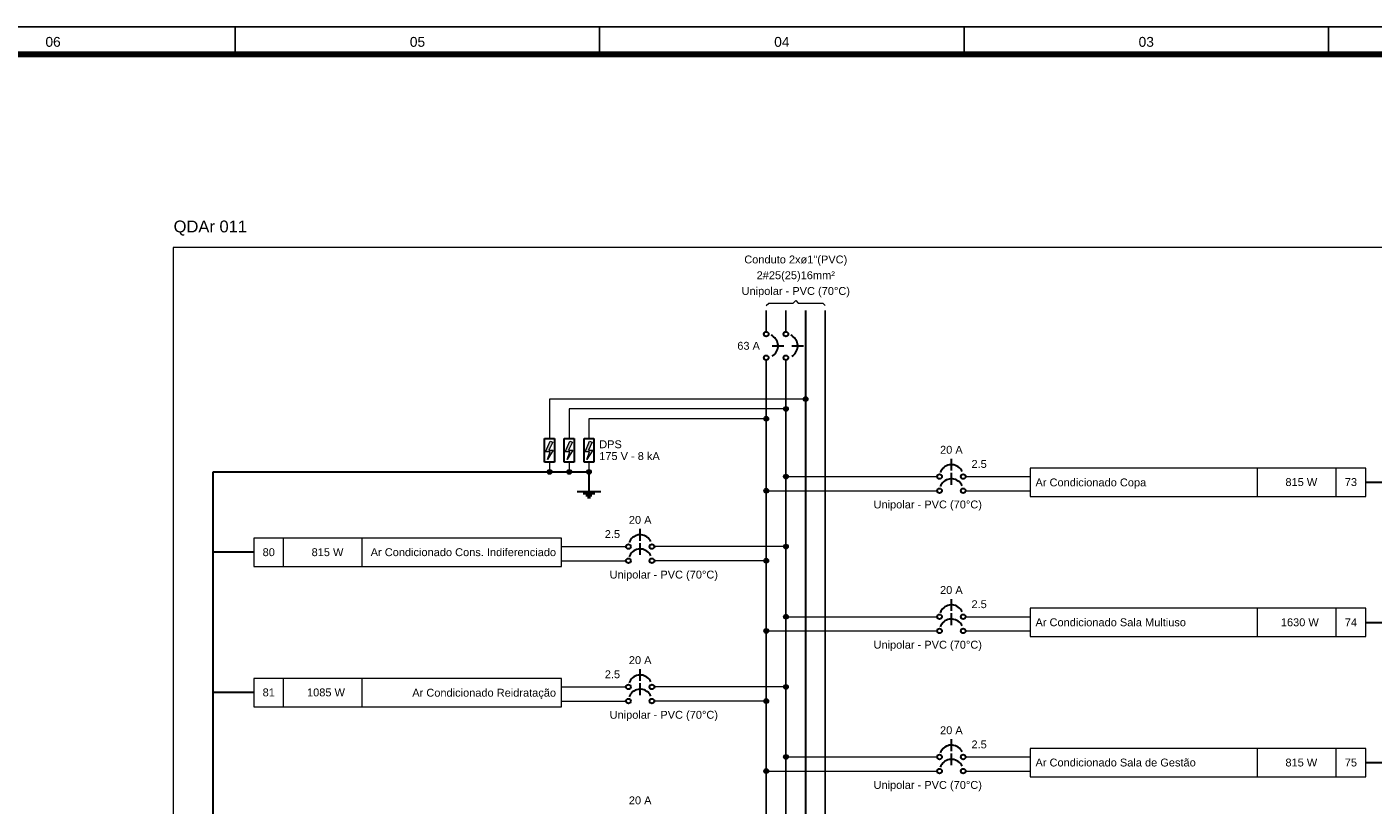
# Model space of a CAD drawing. Extents: x 5066 to 9756, y -2696 to -1109.
# Tile 41 of 248: x 9435 to 9470, y -2631 to -2611. Entities that reach past the tile are written whole.
import ezdxf
from ezdxf.enums import TextEntityAlignment as Align

# ---------------------------------------------------------------- set-up
doc = ezdxf.new("R2010")
doc.units = 0
doc.header["$MEASUREMENT"] = 0
doc.linetypes.add('NULL', pattern=[0])
doc.layers.add('Carimbo', color=2, linetype='CONTINUOUS')
doc.layers.add('Prancha', color=1, linetype='CONTINUOUS')
for name, color, linetype, lineweight in [('DI-Barramento Neutro', 6, 'CONTINUOUS', 30), ('DI-Disjuntor', 3, 'CONTINUOUS', 30), ('DI-Fios', 3, 'CONTINUOUS', 30), ('DI-Linhas do diagrama', 3, 'CONTINUOUS', 20), ('DI-Pontilhado', 3, 'CONTINUOUS', 20), ('DI-Textos do diagrama', 2, 'CONTINUOUS', 20), ('DI-Títulos', 3, 'CONTINUOUS', 9)]:
    doc.layers.add(name, color=color, linetype=linetype, lineweight=lineweight)
doc.styles.add('Arial', font='arial.ttf')
doc.styles.add('SWIS', font='swisse.ttf')

# ---------------------------------------------------------------- blocks, each defined once
blk = doc.blocks.new('Folha A0')
at = {"layer": 'Prancha', "color": 1}
for p, q in [((-46.25, 83.4), (-46.25, 84.1)), ((-27.75, 83.4), (-27.75, 84.1))]:
    blk.add_line(p, q, dxfattribs=at)
at = {"layer": 'Prancha', "color": 2}
for p, q in [((-37, 83.4), (-37, 84.1)), ((-18.5, 83.4), (-18.5, 84.1))]:
    blk.add_line(p, q, dxfattribs=at)
at = {"layer": 'Prancha', "color": 4, "lineweight": 100}
blk.add_line((-0.7, 83.4), (-117.3, 83.4), dxfattribs=at)
at = {"layer": 'Prancha', "color": 1}
blk.add_lwpolyline([(-119.8, 0), (0, 0), (0, 84.1), (-119.8, 84.1)], close=True, dxfattribs=at)
at = {"layer": 'Prancha', "color": 1, "style": 'SWIS'}
for s, p in [('06', (-50.875, 83.521)), ('05', (-41.625, 83.521)), ('04', (-32.375, 83.521)), ('03', (-23.125, 83.521))]:
    blk.add_text(s, height=0.25, dxfattribs=at).set_placement(p, align=Align.BOTTOM_CENTER)

msp = doc.modelspace()

# ---------------------------------------------------------------- hatches: boundary and pattern name
at = {"layer": 'DI-Linhas do diagrama', "linetype": 'Continuous'}
for points in [[(9455.294, -2620.548), (9455.293, -2620.543), (9455.293, -2620.537), (9455.292, -2620.532), (9455.29, -2620.527), (9455.288, -2620.523), (9455.286, -2620.518), (9455.283, -2620.513), (9455.28, -2620.509), (9455.276, -2620.505), (9455.272, -2620.502), (9455.268, -2620.499), (9455.264, -2620.496), (9455.259, -2620.494), (9455.254, -2620.492), (9455.249, -2620.49), (9455.244, -2620.489), (9455.239, -2620.488), (9455.234, -2620.488), (9455.228, -2620.488), (9455.223, -2620.489), (9455.218, -2620.49), (9455.213, -2620.492), (9455.208, -2620.494), (9455.204, -2620.496), (9455.199, -2620.499), (9455.195, -2620.502), (9455.191, -2620.505), (9455.188, -2620.509), (9455.184, -2620.513), (9455.182, -2620.518), (9455.179, -2620.523), (9455.177, -2620.527), (9455.176, -2620.532), (9455.175, -2620.537), (9455.174, -2620.543), (9455.174, -2620.548), (9455.174, -2620.553), (9455.175, -2620.558), (9455.176, -2620.563), (9455.177, -2620.568), (9455.179, -2620.573), (9455.182, -2620.578), (9455.184, -2620.582), (9455.188, -2620.586), (9455.191, -2620.59), (9455.195, -2620.594), (9455.199, -2620.597), (9455.204, -2620.6), (9455.208, -2620.602), (9455.213, -2620.604), (9455.218, -2620.606), (9455.223, -2620.607), (9455.228, -2620.608), (9455.234, -2620.608), (9455.239, -2620.608), (9455.244, -2620.607), (9455.249, -2620.606), (9455.254, -2620.604), (9455.259, -2620.602), (9455.264, -2620.6), (9455.268, -2620.597), (9455.272, -2620.594), (9455.276, -2620.59), (9455.28, -2620.586), (9455.283, -2620.582), (9455.286, -2620.578), (9455.288, -2620.573), (9455.29, -2620.568), (9455.292, -2620.563), (9455.293, -2620.558), (9455.293, -2620.553)], [(9454.794, -2620.798), (9454.793, -2620.793), (9454.793, -2620.787), (9454.792, -2620.782), (9454.79, -2620.777), (9454.788, -2620.773), (9454.786, -2620.768), (9454.783, -2620.763), (9454.78, -2620.759), (9454.776, -2620.755), (9454.772, -2620.752), (9454.768, -2620.749), (9454.764, -2620.746), (9454.759, -2620.744), (9454.754, -2620.742), (9454.749, -2620.74), (9454.744, -2620.739), (9454.739, -2620.738), (9454.734, -2620.738), (9454.728, -2620.738), (9454.723, -2620.739), (9454.718, -2620.74), (9454.713, -2620.742), (9454.708, -2620.744), (9454.704, -2620.746), (9454.699, -2620.749), (9454.695, -2620.752), (9454.691, -2620.755), (9454.688, -2620.759), (9454.684, -2620.763), (9454.682, -2620.768), (9454.679, -2620.773), (9454.677, -2620.777), (9454.676, -2620.782), (9454.675, -2620.787), (9454.674, -2620.793), (9454.674, -2620.798), (9454.674, -2620.803), (9454.675, -2620.808), (9454.676, -2620.813), (9454.677, -2620.818), (9454.679, -2620.823), (9454.682, -2620.828), (9454.684, -2620.832), (9454.688, -2620.836), (9454.691, -2620.84), (9454.695, -2620.844), (9454.699, -2620.847), (9454.704, -2620.85), (9454.708, -2620.852), (9454.713, -2620.854), (9454.718, -2620.856), (9454.723, -2620.857), (9454.728, -2620.858), (9454.734, -2620.858), (9454.739, -2620.858), (9454.744, -2620.857), (9454.749, -2620.856), (9454.754, -2620.854), (9454.759, -2620.852), (9454.764, -2620.85), (9454.768, -2620.847), (9454.772, -2620.844), (9454.776, -2620.84), (9454.78, -2620.836), (9454.783, -2620.832), (9454.786, -2620.828), (9454.788, -2620.823), (9454.79, -2620.818), (9454.792, -2620.813), (9454.793, -2620.808), (9454.793, -2620.803)], [(9454.294, -2621.048), (9454.293, -2621.043), (9454.293, -2621.037), (9454.292, -2621.032), (9454.29, -2621.027), (9454.288, -2621.023), (9454.286, -2621.018), (9454.283, -2621.013), (9454.28, -2621.009), (9454.276, -2621.005), (9454.272, -2621.002), (9454.268, -2620.999), (9454.264, -2620.996), (9454.259, -2620.994), (9454.254, -2620.992), (9454.249, -2620.99), (9454.244, -2620.989), (9454.239, -2620.988), (9454.234, -2620.988), (9454.228, -2620.988), (9454.223, -2620.989), (9454.218, -2620.99), (9454.213, -2620.992), (9454.208, -2620.994), (9454.204, -2620.996), (9454.199, -2620.999), (9454.195, -2621.002), (9454.191, -2621.005), (9454.188, -2621.009), (9454.184, -2621.013), (9454.182, -2621.018), (9454.179, -2621.023), (9454.177, -2621.027), (9454.176, -2621.032), (9454.175, -2621.037), (9454.174, -2621.043), (9454.174, -2621.048), (9454.174, -2621.053), (9454.175, -2621.058), (9454.176, -2621.063), (9454.177, -2621.068), (9454.179, -2621.073), (9454.182, -2621.078), (9454.184, -2621.082), (9454.188, -2621.086), (9454.191, -2621.09), (9454.195, -2621.094), (9454.199, -2621.097), (9454.204, -2621.1), (9454.208, -2621.102), (9454.213, -2621.104), (9454.218, -2621.106), (9454.223, -2621.107), (9454.228, -2621.108), (9454.234, -2621.108), (9454.239, -2621.108), (9454.244, -2621.107), (9454.249, -2621.106), (9454.254, -2621.104), (9454.259, -2621.102), (9454.264, -2621.1), (9454.268, -2621.097), (9454.272, -2621.094), (9454.276, -2621.09), (9454.28, -2621.086), (9454.283, -2621.082), (9454.286, -2621.078), (9454.288, -2621.073), (9454.29, -2621.068), (9454.292, -2621.063), (9454.293, -2621.058), (9454.293, -2621.053)], [(9448.794, -2622.398), (9448.793, -2622.393), (9448.793, -2622.387), (9448.792, -2622.382), (9448.79, -2622.377), (9448.788, -2622.373), (9448.786, -2622.368), (9448.783, -2622.363), (9448.78, -2622.359), (9448.776, -2622.355), (9448.772, -2622.352), (9448.768, -2622.349), (9448.764, -2622.346), (9448.759, -2622.344), (9448.754, -2622.342), (9448.749, -2622.34), (9448.744, -2622.339), (9448.739, -2622.338), (9448.734, -2622.338), (9448.728, -2622.338), (9448.723, -2622.339), (9448.718, -2622.34), (9448.713, -2622.342), (9448.708, -2622.344), (9448.704, -2622.346), (9448.699, -2622.349), (9448.695, -2622.352), (9448.691, -2622.355), (9448.688, -2622.359), (9448.684, -2622.363), (9448.682, -2622.368), (9448.679, -2622.373), (9448.677, -2622.377), (9448.676, -2622.382), (9448.675, -2622.387), (9448.674, -2622.393), (9448.674, -2622.398), (9448.674, -2622.403), (9448.675, -2622.408), (9448.676, -2622.413), (9448.677, -2622.418), (9448.679, -2622.423), (9448.682, -2622.428), (9448.684, -2622.432), (9448.688, -2622.436), (9448.691, -2622.44), (9448.695, -2622.444), (9448.699, -2622.447), (9448.704, -2622.45), (9448.708, -2622.452), (9448.713, -2622.454), (9448.718, -2622.456), (9448.723, -2622.457), (9448.728, -2622.458), (9448.734, -2622.458), (9448.739, -2622.458), (9448.744, -2622.457), (9448.749, -2622.456), (9448.754, -2622.454), (9448.759, -2622.452), (9448.764, -2622.45), (9448.768, -2622.447), (9448.772, -2622.444), (9448.776, -2622.44), (9448.78, -2622.436), (9448.783, -2622.432), (9448.786, -2622.428), (9448.788, -2622.423), (9448.79, -2622.418), (9448.792, -2622.413), (9448.793, -2622.408), (9448.793, -2622.403)], [(9449.294, -2622.398), (9449.293, -2622.393), (9449.293, -2622.387), (9449.292, -2622.382), (9449.29, -2622.377), (9449.288, -2622.373), (9449.286, -2622.368), (9449.283, -2622.363), (9449.28, -2622.359), (9449.276, -2622.355), (9449.272, -2622.352), (9449.268, -2622.349), (9449.264, -2622.346), (9449.259, -2622.344), (9449.254, -2622.342), (9449.249, -2622.34), (9449.244, -2622.339), (9449.239, -2622.338), (9449.234, -2622.338), (9449.228, -2622.338), (9449.223, -2622.339), (9449.218, -2622.34), (9449.213, -2622.342), (9449.208, -2622.344), (9449.204, -2622.346), (9449.199, -2622.349), (9449.195, -2622.352), (9449.191, -2622.355), (9449.188, -2622.359), (9449.184, -2622.363), (9449.182, -2622.368), (9449.179, -2622.373), (9449.177, -2622.377), (9449.176, -2622.382), (9449.175, -2622.387), (9449.174, -2622.393), (9449.174, -2622.398), (9449.174, -2622.403), (9449.175, -2622.408), (9449.176, -2622.413), (9449.177, -2622.418), (9449.179, -2622.423), (9449.182, -2622.428), (9449.184, -2622.432), (9449.188, -2622.436), (9449.191, -2622.44), (9449.195, -2622.444), (9449.199, -2622.447), (9449.204, -2622.45), (9449.208, -2622.452), (9449.213, -2622.454), (9449.218, -2622.456), (9449.223, -2622.457), (9449.228, -2622.458), (9449.234, -2622.458), (9449.239, -2622.458), (9449.244, -2622.457), (9449.249, -2622.456), (9449.254, -2622.454), (9449.259, -2622.452), (9449.264, -2622.45), (9449.268, -2622.447), (9449.272, -2622.444), (9449.276, -2622.44), (9449.28, -2622.436), (9449.283, -2622.432), (9449.286, -2622.428), (9449.288, -2622.423), (9449.29, -2622.418), (9449.292, -2622.413), (9449.293, -2622.408), (9449.293, -2622.403)], [(9449.794, -2622.398), (9449.793, -2622.393), (9449.793, -2622.387), (9449.792, -2622.382), (9449.79, -2622.377), (9449.788, -2622.373), (9449.786, -2622.368), (9449.783, -2622.363), (9449.78, -2622.359), (9449.776, -2622.355), (9449.772, -2622.352), (9449.768, -2622.349), (9449.764, -2622.346), (9449.759, -2622.344), (9449.754, -2622.342), (9449.749, -2622.34), (9449.744, -2622.339), (9449.739, -2622.338), (9449.734, -2622.338), (9449.728, -2622.338), (9449.723, -2622.339), (9449.718, -2622.34), (9449.713, -2622.342), (9449.708, -2622.344), (9449.704, -2622.346), (9449.699, -2622.349), (9449.695, -2622.352), (9449.691, -2622.355), (9449.688, -2622.359), (9449.684, -2622.363), (9449.682, -2622.368), (9449.679, -2622.373), (9449.677, -2622.377), (9449.676, -2622.382), (9449.675, -2622.387), (9449.674, -2622.393), (9449.674, -2622.398), (9449.674, -2622.403), (9449.675, -2622.408), (9449.676, -2622.413), (9449.677, -2622.418), (9449.679, -2622.423), (9449.682, -2622.428), (9449.684, -2622.432), (9449.688, -2622.436), (9449.691, -2622.44), (9449.695, -2622.444), (9449.699, -2622.447), (9449.704, -2622.45), (9449.708, -2622.452), (9449.713, -2622.454), (9449.718, -2622.456), (9449.723, -2622.457), (9449.728, -2622.458), (9449.734, -2622.458), (9449.739, -2622.458), (9449.744, -2622.457), (9449.749, -2622.456), (9449.754, -2622.454), (9449.759, -2622.452), (9449.764, -2622.45), (9449.768, -2622.447), (9449.772, -2622.444), (9449.776, -2622.44), (9449.78, -2622.436), (9449.783, -2622.432), (9449.786, -2622.428), (9449.788, -2622.423), (9449.79, -2622.418), (9449.792, -2622.413), (9449.793, -2622.408), (9449.793, -2622.403)], [(9454.794, -2622.514), (9454.793, -2622.509), (9454.793, -2622.503), (9454.792, -2622.498), (9454.79, -2622.493), (9454.788, -2622.489), (9454.786, -2622.484), (9454.783, -2622.479), (9454.78, -2622.475), (9454.776, -2622.471), (9454.772, -2622.468), (9454.768, -2622.465), (9454.764, -2622.462), (9454.759, -2622.46), (9454.754, -2622.458), (9454.749, -2622.456), (9454.744, -2622.455), (9454.739, -2622.454), (9454.734, -2622.454), (9454.728, -2622.454), (9454.723, -2622.455), (9454.718, -2622.456), (9454.713, -2622.458), (9454.708, -2622.46), (9454.704, -2622.462), (9454.699, -2622.465), (9454.695, -2622.468), (9454.691, -2622.471), (9454.688, -2622.475), (9454.684, -2622.479), (9454.682, -2622.484), (9454.679, -2622.489), (9454.677, -2622.493), (9454.676, -2622.498), (9454.675, -2622.503), (9454.674, -2622.509), (9454.674, -2622.514), (9454.674, -2622.519), (9454.675, -2622.524), (9454.676, -2622.529), (9454.677, -2622.534), (9454.679, -2622.539), (9454.682, -2622.544), (9454.684, -2622.548), (9454.688, -2622.552), (9454.691, -2622.556), (9454.695, -2622.56), (9454.699, -2622.563), (9454.704, -2622.566), (9454.708, -2622.568), (9454.713, -2622.57), (9454.718, -2622.572), (9454.723, -2622.573), (9454.728, -2622.574), (9454.734, -2622.574), (9454.739, -2622.574), (9454.744, -2622.573), (9454.749, -2622.572), (9454.754, -2622.57), (9454.759, -2622.568), (9454.764, -2622.566), (9454.768, -2622.563), (9454.772, -2622.56), (9454.776, -2622.556), (9454.78, -2622.552), (9454.783, -2622.548), (9454.786, -2622.544), (9454.788, -2622.539), (9454.79, -2622.534), (9454.792, -2622.529), (9454.793, -2622.524), (9454.793, -2622.519)], [(9454.294, -2622.874), (9454.293, -2622.869), (9454.293, -2622.863), (9454.292, -2622.858), (9454.29, -2622.853), (9454.288, -2622.849), (9454.286, -2622.844), (9454.283, -2622.839), (9454.28, -2622.835), (9454.276, -2622.831), (9454.272, -2622.828), (9454.268, -2622.825), (9454.264, -2622.822), (9454.259, -2622.82), (9454.254, -2622.818), (9454.249, -2622.816), (9454.244, -2622.815), (9454.239, -2622.814), (9454.234, -2622.814), (9454.228, -2622.814), (9454.223, -2622.815), (9454.218, -2622.816), (9454.213, -2622.818), (9454.208, -2622.82), (9454.204, -2622.822), (9454.199, -2622.825), (9454.195, -2622.828), (9454.191, -2622.831), (9454.188, -2622.835), (9454.184, -2622.839), (9454.182, -2622.844), (9454.179, -2622.849), (9454.177, -2622.853), (9454.176, -2622.858), (9454.175, -2622.863), (9454.174, -2622.869), (9454.174, -2622.874), (9454.174, -2622.879), (9454.175, -2622.884), (9454.176, -2622.889), (9454.177, -2622.894), (9454.179, -2622.899), (9454.182, -2622.904), (9454.184, -2622.908), (9454.188, -2622.912), (9454.191, -2622.916), (9454.195, -2622.92), (9454.199, -2622.923), (9454.204, -2622.926), (9454.208, -2622.928), (9454.213, -2622.93), (9454.218, -2622.932), (9454.223, -2622.933), (9454.228, -2622.934), (9454.234, -2622.934), (9454.239, -2622.934), (9454.244, -2622.933), (9454.249, -2622.932), (9454.254, -2622.93), (9454.259, -2622.928), (9454.264, -2622.926), (9454.268, -2622.923), (9454.272, -2622.92), (9454.276, -2622.916), (9454.28, -2622.912), (9454.283, -2622.908), (9454.286, -2622.904), (9454.288, -2622.899), (9454.29, -2622.894), (9454.292, -2622.889), (9454.293, -2622.884), (9454.293, -2622.879)], [(9454.794, -2624.294), (9454.793, -2624.289), (9454.793, -2624.283), (9454.792, -2624.278), (9454.79, -2624.273), (9454.788, -2624.269), (9454.786, -2624.264), (9454.783, -2624.259), (9454.78, -2624.255), (9454.776, -2624.251), (9454.772, -2624.248), (9454.768, -2624.245), (9454.764, -2624.242), (9454.759, -2624.24), (9454.754, -2624.238), (9454.749, -2624.236), (9454.744, -2624.235), (9454.739, -2624.234), (9454.734, -2624.234), (9454.728, -2624.234), (9454.723, -2624.235), (9454.718, -2624.236), (9454.713, -2624.238), (9454.708, -2624.24), (9454.704, -2624.242), (9454.699, -2624.245), (9454.695, -2624.248), (9454.691, -2624.251), (9454.688, -2624.255), (9454.684, -2624.259), (9454.682, -2624.264), (9454.679, -2624.269), (9454.677, -2624.273), (9454.676, -2624.278), (9454.675, -2624.283), (9454.674, -2624.289), (9454.674, -2624.294), (9454.674, -2624.299), (9454.675, -2624.304), (9454.676, -2624.309), (9454.677, -2624.314), (9454.679, -2624.319), (9454.682, -2624.324), (9454.684, -2624.328), (9454.688, -2624.332), (9454.691, -2624.336), (9454.695, -2624.34), (9454.699, -2624.343), (9454.704, -2624.346), (9454.708, -2624.348), (9454.713, -2624.35), (9454.718, -2624.352), (9454.723, -2624.353), (9454.728, -2624.354), (9454.734, -2624.354), (9454.739, -2624.354), (9454.744, -2624.353), (9454.749, -2624.352), (9454.754, -2624.35), (9454.759, -2624.348), (9454.764, -2624.346), (9454.768, -2624.343), (9454.772, -2624.34), (9454.776, -2624.336), (9454.78, -2624.332), (9454.783, -2624.328), (9454.786, -2624.324), (9454.788, -2624.319), (9454.79, -2624.314), (9454.792, -2624.309), (9454.793, -2624.304), (9454.793, -2624.299)], [(9454.294, -2624.654), (9454.293, -2624.649), (9454.293, -2624.643), (9454.292, -2624.638), (9454.29, -2624.633), (9454.288, -2624.629), (9454.286, -2624.624), (9454.283, -2624.619), (9454.28, -2624.615), (9454.276, -2624.611), (9454.272, -2624.608), (9454.268, -2624.605), (9454.264, -2624.602), (9454.259, -2624.6), (9454.254, -2624.598), (9454.249, -2624.596), (9454.244, -2624.595), (9454.239, -2624.594), (9454.234, -2624.594), (9454.228, -2624.594), (9454.223, -2624.595), (9454.218, -2624.596), (9454.213, -2624.598), (9454.208, -2624.6), (9454.204, -2624.602), (9454.199, -2624.605), (9454.195, -2624.608), (9454.191, -2624.611), (9454.188, -2624.615), (9454.184, -2624.619), (9454.182, -2624.624), (9454.179, -2624.629), (9454.177, -2624.633), (9454.176, -2624.638), (9454.175, -2624.643), (9454.174, -2624.649), (9454.174, -2624.654), (9454.174, -2624.659), (9454.175, -2624.664), (9454.176, -2624.669), (9454.177, -2624.674), (9454.179, -2624.679), (9454.182, -2624.684), (9454.184, -2624.688), (9454.188, -2624.692), (9454.191, -2624.696), (9454.195, -2624.7), (9454.199, -2624.703), (9454.204, -2624.706), (9454.208, -2624.708), (9454.213, -2624.71), (9454.218, -2624.712), (9454.223, -2624.713), (9454.228, -2624.714), (9454.234, -2624.714), (9454.239, -2624.714), (9454.244, -2624.713), (9454.249, -2624.712), (9454.254, -2624.71), (9454.259, -2624.708), (9454.264, -2624.706), (9454.268, -2624.703), (9454.272, -2624.7), (9454.276, -2624.696), (9454.28, -2624.692), (9454.283, -2624.688), (9454.286, -2624.684), (9454.288, -2624.679), (9454.29, -2624.674), (9454.292, -2624.669), (9454.293, -2624.664), (9454.293, -2624.659)], [(9454.794, -2626.074), (9454.793, -2626.069), (9454.793, -2626.063), (9454.792, -2626.058), (9454.79, -2626.053), (9454.788, -2626.049), (9454.786, -2626.044), (9454.783, -2626.039), (9454.78, -2626.035), (9454.776, -2626.031), (9454.772, -2626.028), (9454.768, -2626.025), (9454.764, -2626.022), (9454.759, -2626.02), (9454.754, -2626.018), (9454.749, -2626.016), (9454.744, -2626.015), (9454.739, -2626.014), (9454.734, -2626.014), (9454.728, -2626.014), (9454.723, -2626.015), (9454.718, -2626.016), (9454.713, -2626.018), (9454.708, -2626.02), (9454.704, -2626.022), (9454.699, -2626.025), (9454.695, -2626.028), (9454.691, -2626.031), (9454.688, -2626.035), (9454.684, -2626.039), (9454.682, -2626.044), (9454.679, -2626.049), (9454.677, -2626.053), (9454.676, -2626.058), (9454.675, -2626.063), (9454.674, -2626.069), (9454.674, -2626.074), (9454.674, -2626.079), (9454.675, -2626.084), (9454.676, -2626.089), (9454.677, -2626.094), (9454.679, -2626.099), (9454.682, -2626.104), (9454.684, -2626.108), (9454.688, -2626.112), (9454.691, -2626.116), (9454.695, -2626.12), (9454.699, -2626.123), (9454.704, -2626.126), (9454.708, -2626.128), (9454.713, -2626.13), (9454.718, -2626.132), (9454.723, -2626.133), (9454.728, -2626.134), (9454.734, -2626.134), (9454.739, -2626.134), (9454.744, -2626.133), (9454.749, -2626.132), (9454.754, -2626.13), (9454.759, -2626.128), (9454.764, -2626.126), (9454.768, -2626.123), (9454.772, -2626.12), (9454.776, -2626.116), (9454.78, -2626.112), (9454.783, -2626.108), (9454.786, -2626.104), (9454.788, -2626.099), (9454.79, -2626.094), (9454.792, -2626.089), (9454.793, -2626.084), (9454.793, -2626.079)], [(9454.294, -2626.434), (9454.293, -2626.429), (9454.293, -2626.423), (9454.292, -2626.418), (9454.29, -2626.413), (9454.288, -2626.409), (9454.286, -2626.404), (9454.283, -2626.399), (9454.28, -2626.395), (9454.276, -2626.391), (9454.272, -2626.388), (9454.268, -2626.385), (9454.264, -2626.382), (9454.259, -2626.38), (9454.254, -2626.378), (9454.249, -2626.376), (9454.244, -2626.375), (9454.239, -2626.374), (9454.234, -2626.374), (9454.228, -2626.374), (9454.223, -2626.375), (9454.218, -2626.376), (9454.213, -2626.378), (9454.208, -2626.38), (9454.204, -2626.382), (9454.199, -2626.385), (9454.195, -2626.388), (9454.191, -2626.391), (9454.188, -2626.395), (9454.184, -2626.399), (9454.182, -2626.404), (9454.179, -2626.409), (9454.177, -2626.413), (9454.176, -2626.418), (9454.175, -2626.423), (9454.174, -2626.429), (9454.174, -2626.434), (9454.174, -2626.439), (9454.175, -2626.444), (9454.176, -2626.449), (9454.177, -2626.454), (9454.179, -2626.459), (9454.182, -2626.464), (9454.184, -2626.468), (9454.188, -2626.472), (9454.191, -2626.476), (9454.195, -2626.48), (9454.199, -2626.483), (9454.204, -2626.486), (9454.208, -2626.488), (9454.213, -2626.49), (9454.218, -2626.492), (9454.223, -2626.493), (9454.228, -2626.494), (9454.234, -2626.494), (9454.239, -2626.494), (9454.244, -2626.493), (9454.249, -2626.492), (9454.254, -2626.49), (9454.259, -2626.488), (9454.264, -2626.486), (9454.268, -2626.483), (9454.272, -2626.48), (9454.276, -2626.476), (9454.28, -2626.472), (9454.283, -2626.468), (9454.286, -2626.464), (9454.288, -2626.459), (9454.29, -2626.454), (9454.292, -2626.449), (9454.293, -2626.444), (9454.293, -2626.439)], [(9454.794, -2627.854), (9454.793, -2627.849), (9454.793, -2627.843), (9454.792, -2627.838), (9454.79, -2627.833), (9454.788, -2627.829), (9454.786, -2627.824), (9454.783, -2627.819), (9454.78, -2627.815), (9454.776, -2627.811), (9454.772, -2627.808), (9454.768, -2627.805), (9454.764, -2627.802), (9454.759, -2627.8), (9454.754, -2627.798), (9454.749, -2627.796), (9454.744, -2627.795), (9454.739, -2627.794), (9454.734, -2627.794), (9454.728, -2627.794), (9454.723, -2627.795), (9454.718, -2627.796), (9454.713, -2627.798), (9454.708, -2627.8), (9454.704, -2627.802), (9454.699, -2627.805), (9454.695, -2627.808), (9454.691, -2627.811), (9454.688, -2627.815), (9454.684, -2627.819), (9454.682, -2627.824), (9454.679, -2627.829), (9454.677, -2627.833), (9454.676, -2627.838), (9454.675, -2627.843), (9454.674, -2627.849), (9454.674, -2627.854), (9454.674, -2627.859), (9454.675, -2627.864), (9454.676, -2627.869), (9454.677, -2627.874), (9454.679, -2627.879), (9454.682, -2627.884), (9454.684, -2627.888), (9454.688, -2627.892), (9454.691, -2627.896), (9454.695, -2627.9), (9454.699, -2627.903), (9454.704, -2627.906), (9454.708, -2627.908), (9454.713, -2627.91), (9454.718, -2627.912), (9454.723, -2627.913), (9454.728, -2627.914), (9454.734, -2627.914), (9454.739, -2627.914), (9454.744, -2627.913), (9454.749, -2627.912), (9454.754, -2627.91), (9454.759, -2627.908), (9454.764, -2627.906), (9454.768, -2627.903), (9454.772, -2627.9), (9454.776, -2627.896), (9454.78, -2627.892), (9454.783, -2627.888), (9454.786, -2627.884), (9454.788, -2627.879), (9454.79, -2627.874), (9454.792, -2627.869), (9454.793, -2627.864), (9454.793, -2627.859)], [(9454.294, -2628.214), (9454.293, -2628.209), (9454.293, -2628.203), (9454.292, -2628.198), (9454.29, -2628.193), (9454.288, -2628.189), (9454.286, -2628.184), (9454.283, -2628.179), (9454.28, -2628.175), (9454.276, -2628.171), (9454.272, -2628.168), (9454.268, -2628.165), (9454.264, -2628.162), (9454.259, -2628.16), (9454.254, -2628.158), (9454.249, -2628.156), (9454.244, -2628.155), (9454.239, -2628.154), (9454.234, -2628.154), (9454.228, -2628.154), (9454.223, -2628.155), (9454.218, -2628.156), (9454.213, -2628.158), (9454.208, -2628.16), (9454.204, -2628.162), (9454.199, -2628.165), (9454.195, -2628.168), (9454.191, -2628.171), (9454.188, -2628.175), (9454.184, -2628.179), (9454.182, -2628.184), (9454.179, -2628.189), (9454.177, -2628.193), (9454.176, -2628.198), (9454.175, -2628.203), (9454.174, -2628.209), (9454.174, -2628.214), (9454.174, -2628.219), (9454.175, -2628.224), (9454.176, -2628.229), (9454.177, -2628.234), (9454.179, -2628.239), (9454.182, -2628.244), (9454.184, -2628.248), (9454.188, -2628.252), (9454.191, -2628.256), (9454.195, -2628.26), (9454.199, -2628.263), (9454.204, -2628.266), (9454.208, -2628.268), (9454.213, -2628.27), (9454.218, -2628.272), (9454.223, -2628.273), (9454.228, -2628.274), (9454.234, -2628.274), (9454.239, -2628.274), (9454.244, -2628.273), (9454.249, -2628.272), (9454.254, -2628.27), (9454.259, -2628.268), (9454.264, -2628.266), (9454.268, -2628.263), (9454.272, -2628.26), (9454.276, -2628.256), (9454.28, -2628.252), (9454.283, -2628.248), (9454.286, -2628.244), (9454.288, -2628.239), (9454.29, -2628.234), (9454.292, -2628.229), (9454.293, -2628.224), (9454.293, -2628.219)], [(9454.794, -2629.634), (9454.793, -2629.629), (9454.793, -2629.623), (9454.792, -2629.618), (9454.79, -2629.613), (9454.788, -2629.609), (9454.786, -2629.604), (9454.783, -2629.599), (9454.78, -2629.595), (9454.776, -2629.591), (9454.772, -2629.588), (9454.768, -2629.585), (9454.764, -2629.582), (9454.759, -2629.58), (9454.754, -2629.578), (9454.749, -2629.576), (9454.744, -2629.575), (9454.739, -2629.574), (9454.734, -2629.574), (9454.728, -2629.574), (9454.723, -2629.575), (9454.718, -2629.576), (9454.713, -2629.578), (9454.708, -2629.58), (9454.704, -2629.582), (9454.699, -2629.585), (9454.695, -2629.588), (9454.691, -2629.591), (9454.688, -2629.595), (9454.684, -2629.599), (9454.682, -2629.604), (9454.679, -2629.609), (9454.677, -2629.613), (9454.676, -2629.618), (9454.675, -2629.623), (9454.674, -2629.629), (9454.674, -2629.634), (9454.674, -2629.639), (9454.675, -2629.644), (9454.676, -2629.649), (9454.677, -2629.654), (9454.679, -2629.659), (9454.682, -2629.664), (9454.684, -2629.668), (9454.688, -2629.672), (9454.691, -2629.676), (9454.695, -2629.68), (9454.699, -2629.683), (9454.704, -2629.686), (9454.708, -2629.688), (9454.713, -2629.69), (9454.718, -2629.692), (9454.723, -2629.693), (9454.728, -2629.694), (9454.734, -2629.694), (9454.739, -2629.694), (9454.744, -2629.693), (9454.749, -2629.692), (9454.754, -2629.69), (9454.759, -2629.688), (9454.764, -2629.686), (9454.768, -2629.683), (9454.772, -2629.68), (9454.776, -2629.676), (9454.78, -2629.672), (9454.783, -2629.668), (9454.786, -2629.664), (9454.788, -2629.659), (9454.79, -2629.654), (9454.792, -2629.649), (9454.793, -2629.644), (9454.793, -2629.639)], [(9454.294, -2629.994), (9454.293, -2629.989), (9454.293, -2629.983), (9454.292, -2629.978), (9454.29, -2629.973), (9454.288, -2629.969), (9454.286, -2629.964), (9454.283, -2629.959), (9454.28, -2629.955), (9454.276, -2629.951), (9454.272, -2629.948), (9454.268, -2629.945), (9454.264, -2629.942), (9454.259, -2629.94), (9454.254, -2629.938), (9454.249, -2629.936), (9454.244, -2629.935), (9454.239, -2629.934), (9454.234, -2629.934), (9454.228, -2629.934), (9454.223, -2629.935), (9454.218, -2629.936), (9454.213, -2629.938), (9454.208, -2629.94), (9454.204, -2629.942), (9454.199, -2629.945), (9454.195, -2629.948), (9454.191, -2629.951), (9454.188, -2629.955), (9454.184, -2629.959), (9454.182, -2629.964), (9454.179, -2629.969), (9454.177, -2629.973), (9454.176, -2629.978), (9454.175, -2629.983), (9454.174, -2629.989), (9454.174, -2629.994), (9454.174, -2629.999), (9454.175, -2630.004), (9454.176, -2630.009), (9454.177, -2630.014), (9454.179, -2630.019), (9454.182, -2630.024), (9454.184, -2630.028), (9454.188, -2630.032), (9454.191, -2630.036), (9454.195, -2630.04), (9454.199, -2630.043), (9454.204, -2630.046), (9454.208, -2630.048), (9454.213, -2630.05), (9454.218, -2630.052), (9454.223, -2630.053), (9454.228, -2630.054), (9454.234, -2630.054), (9454.239, -2630.054), (9454.244, -2630.053), (9454.249, -2630.052), (9454.254, -2630.05), (9454.259, -2630.048), (9454.264, -2630.046), (9454.268, -2630.043), (9454.272, -2630.04), (9454.276, -2630.036), (9454.28, -2630.032), (9454.283, -2630.028), (9454.286, -2630.024), (9454.288, -2630.019), (9454.29, -2630.014), (9454.292, -2630.009), (9454.293, -2630.004), (9454.293, -2629.999)]]:
    msp.add_hatch(color=7, dxfattribs=at).paths.add_polyline_path(points)
at = {"layer": 'DI-Textos do diagrama', "linetype": 'Continuous'}
for points in [[(9448.819, -2621.644), (9448.719, -2621.842), (9448.829, -2621.842), (9448.679, -2622.082), (9448.749, -2621.89), (9448.634, -2621.89), (9448.749, -2621.614)], [(9449.319, -2621.644), (9449.219, -2621.842), (9449.329, -2621.842), (9449.179, -2622.082), (9449.249, -2621.89), (9449.134, -2621.89), (9449.249, -2621.614)], [(9449.819, -2621.644), (9449.719, -2621.842), (9449.829, -2621.842), (9449.679, -2622.082), (9449.749, -2621.89), (9449.634, -2621.89), (9449.749, -2621.614)]]:
    msp.add_hatch(color=7, dxfattribs=at).paths.add_polyline_path(points)

# ---------------------------------------------------------------- linework, layer by layer
at = {"layer": 'Carimbo', "color": 252, "true_color": 0x939598}
for p, q in [((9454.234, -2618.298), (9454.234, -2618.838)), ((9454.234, -2619.558), (9454.234, -2648.118))]:
    msp.add_line(p, q, dxfattribs=at)
at = {"layer": 'Carimbo', "color": 242, "true_color": 0xcd2027}
for p, q in [((9454.734, -2618.298), (9454.734, -2618.838)), ((9454.734, -2619.558), (9454.734, -2648.118))]:
    msp.add_line(p, q, dxfattribs=at)
at = {"layer": 'Carimbo', "color": 116, "true_color": 0x136734}
msp.add_line((9455.734, -2648.118), (9455.734, -2618.298), dxfattribs=at)
at = {"layer": 'DI-Barramento Neutro', "color": 142}
msp.add_line((9455.234, -2618.298), (9455.234, -2648.118), dxfattribs=at)
at = {"layer": 'DI-Disjuntor'}
for p, q in [((9454.384, -2619.198), (9454.684, -2619.198)), ((9454.884, -2619.198), (9455.184, -2619.198)), ((9448.609, -2621.548), (9448.859, -2621.548)), ((9448.609, -2622.148), (9448.609, -2621.548)), ((9448.859, -2621.548), (9448.859, -2622.148)), ((9449.109, -2621.548), (9449.359, -2621.548)), ((9449.109, -2622.148), (9449.109, -2621.548)), ((9449.359, -2621.548), (9449.359, -2622.148)), ((9449.609, -2621.548), (9449.859, -2621.548)), ((9449.609, -2622.148), (9449.609, -2621.548)), ((9449.859, -2621.548), (9449.859, -2622.148)), ((9448.859, -2622.148), (9448.609, -2622.148)), ((9449.359, -2622.148), (9449.109, -2622.148)), ((9449.859, -2622.148), (9449.609, -2622.148)), ((9458.934, -2622.364), (9458.934, -2622.064)), ((9458.934, -2622.724), (9458.934, -2622.424)), ((9451.034, -2624.144), (9451.034, -2623.844)), ((9451.034, -2624.504), (9451.034, -2624.204)), ((9458.934, -2625.924), (9458.934, -2625.624)), ((9458.934, -2626.284), (9458.934, -2625.984)), ((9451.034, -2627.704), (9451.034, -2627.404)), ((9451.034, -2628.064), (9451.034, -2627.764)), ((9458.934, -2629.484), (9458.934, -2629.184)), ((9458.934, -2629.844), (9458.934, -2629.544))]:
    msp.add_line(p, q, dxfattribs=at)
for points in [[(9454.384, -2619.458), (9454.414, -2619.438), (9454.442, -2619.414), (9454.466, -2619.387), (9454.487, -2619.358), (9454.505, -2619.326), (9454.518, -2619.292), (9454.528, -2619.257), (9454.533, -2619.221), (9454.533, -2619.185), (9454.53, -2619.149), (9454.521, -2619.113), (9454.509, -2619.079), (9454.493, -2619.047), (9454.472, -2619.016), (9454.449, -2618.989), (9454.422, -2618.964), (9454.392, -2618.943), (9454.36, -2618.926)], [(9454.884, -2619.458), (9454.914, -2619.438), (9454.942, -2619.414), (9454.966, -2619.387), (9454.987, -2619.358), (9455.005, -2619.326), (9455.018, -2619.292), (9455.028, -2619.257), (9455.033, -2619.221), (9455.033, -2619.185), (9455.03, -2619.149), (9455.021, -2619.113), (9455.009, -2619.079), (9454.993, -2619.047), (9454.972, -2619.016), (9454.949, -2618.989), (9454.922, -2618.964), (9454.892, -2618.943), (9454.86, -2618.926)], [(9459.205, -2622.387), (9459.187, -2622.353), (9459.163, -2622.321), (9459.136, -2622.293), (9459.106, -2622.268), (9459.072, -2622.248), (9459.036, -2622.232), (9458.999, -2622.221), (9458.96, -2622.215), (9458.921, -2622.214), (9458.882, -2622.218), (9458.843, -2622.228), (9458.807, -2622.242), (9458.772, -2622.261), (9458.741, -2622.284), (9458.712, -2622.311), (9458.688, -2622.342), (9458.668, -2622.375), (9458.652, -2622.411)], [(9459.205, -2622.747), (9459.187, -2622.713), (9459.163, -2622.681), (9459.136, -2622.653), (9459.106, -2622.628), (9459.072, -2622.608), (9459.036, -2622.592), (9458.999, -2622.581), (9458.96, -2622.575), (9458.921, -2622.574), (9458.882, -2622.578), (9458.843, -2622.588), (9458.807, -2622.602), (9458.772, -2622.621), (9458.741, -2622.644), (9458.712, -2622.671), (9458.688, -2622.702), (9458.668, -2622.735), (9458.652, -2622.771)], [(9451.305, -2624.167), (9451.287, -2624.133), (9451.263, -2624.101), (9451.236, -2624.073), (9451.206, -2624.048), (9451.172, -2624.028), (9451.136, -2624.012), (9451.099, -2624.001), (9451.06, -2623.995), (9451.021, -2623.994), (9450.982, -2623.998), (9450.943, -2624.008), (9450.907, -2624.022), (9450.872, -2624.041), (9450.841, -2624.064), (9450.812, -2624.091), (9450.788, -2624.122), (9450.768, -2624.155), (9450.752, -2624.191)], [(9451.305, -2624.527), (9451.287, -2624.493), (9451.263, -2624.461), (9451.236, -2624.433), (9451.206, -2624.408), (9451.172, -2624.388), (9451.136, -2624.372), (9451.099, -2624.361), (9451.06, -2624.355), (9451.021, -2624.354), (9450.982, -2624.358), (9450.943, -2624.368), (9450.907, -2624.382), (9450.872, -2624.401), (9450.841, -2624.424), (9450.812, -2624.451), (9450.788, -2624.482), (9450.768, -2624.515), (9450.752, -2624.551)], [(9459.205, -2625.947), (9459.187, -2625.913), (9459.163, -2625.881), (9459.136, -2625.853), (9459.106, -2625.828), (9459.072, -2625.808), (9459.036, -2625.792), (9458.999, -2625.781), (9458.96, -2625.775), (9458.921, -2625.774), (9458.882, -2625.778), (9458.843, -2625.788), (9458.807, -2625.802), (9458.772, -2625.821), (9458.741, -2625.844), (9458.712, -2625.871), (9458.688, -2625.902), (9458.668, -2625.935), (9458.652, -2625.971)], [(9459.205, -2626.307), (9459.187, -2626.273), (9459.163, -2626.241), (9459.136, -2626.213), (9459.106, -2626.188), (9459.072, -2626.168), (9459.036, -2626.152), (9458.999, -2626.141), (9458.96, -2626.135), (9458.921, -2626.134), (9458.882, -2626.138), (9458.843, -2626.148), (9458.807, -2626.162), (9458.772, -2626.181), (9458.741, -2626.204), (9458.712, -2626.231), (9458.688, -2626.262), (9458.668, -2626.295), (9458.652, -2626.331)], [(9451.305, -2627.727), (9451.287, -2627.693), (9451.263, -2627.661), (9451.236, -2627.633), (9451.206, -2627.608), (9451.172, -2627.588), (9451.136, -2627.572), (9451.099, -2627.561), (9451.06, -2627.555), (9451.021, -2627.554), (9450.982, -2627.558), (9450.943, -2627.568), (9450.907, -2627.582), (9450.872, -2627.601), (9450.841, -2627.624), (9450.812, -2627.651), (9450.788, -2627.682), (9450.768, -2627.715), (9450.752, -2627.751)], [(9451.305, -2628.087), (9451.287, -2628.053), (9451.263, -2628.021), (9451.236, -2627.993), (9451.206, -2627.968), (9451.172, -2627.948), (9451.136, -2627.932), (9451.099, -2627.921), (9451.06, -2627.915), (9451.021, -2627.914), (9450.982, -2627.918), (9450.943, -2627.928), (9450.907, -2627.942), (9450.872, -2627.961), (9450.841, -2627.984), (9450.812, -2628.011), (9450.788, -2628.042), (9450.768, -2628.075), (9450.752, -2628.111)], [(9459.205, -2629.507), (9459.187, -2629.473), (9459.163, -2629.441), (9459.136, -2629.413), (9459.106, -2629.388), (9459.072, -2629.368), (9459.036, -2629.352), (9458.999, -2629.341), (9458.96, -2629.335), (9458.921, -2629.334), (9458.882, -2629.338), (9458.843, -2629.348), (9458.807, -2629.362), (9458.772, -2629.381), (9458.741, -2629.404), (9458.712, -2629.431), (9458.688, -2629.462), (9458.668, -2629.495), (9458.652, -2629.531)], [(9459.205, -2629.867), (9459.187, -2629.833), (9459.163, -2629.801), (9459.136, -2629.773), (9459.106, -2629.748), (9459.072, -2629.728), (9459.036, -2629.712), (9458.999, -2629.701), (9458.96, -2629.695), (9458.921, -2629.694), (9458.882, -2629.698), (9458.843, -2629.708), (9458.807, -2629.722), (9458.772, -2629.741), (9458.741, -2629.764), (9458.712, -2629.791), (9458.688, -2629.822), (9458.668, -2629.855), (9458.652, -2629.891)]]:
    msp.add_lwpolyline(points, dxfattribs=at)
for centre in [(9454.234, -2618.898), (9454.734, -2618.898), (9454.234, -2619.498), (9454.734, -2619.498), (9458.634, -2622.514), (9459.234, -2622.514), (9458.634, -2622.874), (9459.234, -2622.874), (9450.734, -2624.294), (9451.334, -2624.294), (9450.734, -2624.654), (9451.334, -2624.654), (9458.634, -2626.074), (9459.234, -2626.074), (9458.634, -2626.434), (9459.234, -2626.434), (9450.734, -2627.854), (9451.334, -2627.854), (9450.734, -2628.214), (9451.334, -2628.214), (9458.634, -2629.634), (9459.234, -2629.634), (9458.634, -2629.994), (9459.234, -2629.994)]:
    msp.add_circle(centre, 0.06, dxfattribs=at)
at = {"layer": 'DI-Fios'}
for p, q in [((9440.194, -2622.398), (9449.734, -2622.398)), ((9440.194, -2648.918), (9440.194, -2622.398)), ((9449.734, -2622.398), (9449.734, -2622.898)), ((9449.434, -2622.898), (9450.034, -2622.898)), ((9449.584, -2622.948), (9449.884, -2622.948)), ((9469.451, -2622.658), (9469.951, -2622.658)), ((9449.659, -2622.998), (9449.809, -2622.998)), ((9449.696, -2623.048), (9449.771, -2623.048)), ((9441.231, -2624.438), (9440.194, -2624.438)), ((9469.451, -2626.218), (9469.951, -2626.218)), ((9441.231, -2627.998), (9440.194, -2627.998)), ((9469.451, -2629.778), (9469.951, -2629.778))]:
    msp.add_line(p, q, dxfattribs=at)
at = {"layer": 'DI-Linhas do diagrama'}
for p, q in [((9454.234, -2618.173), (9454.296, -2618.11)), ((9454.296, -2618.11), (9454.921, -2618.11)), ((9454.921, -2618.11), (9454.984, -2618.048)), ((9454.984, -2618.048), (9455.046, -2618.11)), ((9455.046, -2618.11), (9455.671, -2618.11)), ((9455.671, -2618.11), (9455.734, -2618.173)), ((9455.234, -2620.548), (9448.734, -2620.548)), ((9448.734, -2620.548), (9448.734, -2621.548)), ((9454.734, -2620.798), (9449.234, -2620.798)), ((9449.234, -2620.798), (9449.234, -2621.548)), ((9454.234, -2621.048), (9449.734, -2621.048)), ((9449.734, -2621.048), (9449.734, -2621.548)), ((9448.734, -2622.148), (9448.734, -2622.398)), ((9449.234, -2622.148), (9449.234, -2622.398)), ((9449.734, -2622.148), (9449.734, -2622.398)), ((9454.734, -2622.514), (9458.574, -2622.514)), ((9459.294, -2622.514), (9460.934, -2622.514)), ((9469.451, -2622.298), (9460.934, -2622.298)), ((9460.934, -2622.298), (9460.934, -2623.018)), ((9466.701, -2623.018), (9466.701, -2622.298)), ((9468.701, -2623.018), (9468.701, -2622.298)), ((9469.451, -2623.018), (9469.451, -2622.298)), ((9454.234, -2622.874), (9458.574, -2622.874)), ((9459.294, -2622.874), (9460.934, -2622.874)), ((9460.934, -2623.018), (9469.451, -2623.018)), ((9449.034, -2624.078), (9441.231, -2624.078)), ((9441.231, -2624.078), (9441.231, -2624.798)), ((9441.981, -2624.798), (9441.981, -2624.078)), ((9443.981, -2624.798), (9443.981, -2624.078)), ((9449.034, -2624.798), (9449.034, -2624.078)), ((9449.034, -2624.294), (9450.674, -2624.294)), ((9454.734, -2624.294), (9451.394, -2624.294)), ((9449.034, -2624.654), (9450.674, -2624.654)), ((9454.234, -2624.654), (9451.394, -2624.654)), ((9441.231, -2624.798), (9449.034, -2624.798)), ((9469.451, -2625.858), (9460.934, -2625.858)), ((9460.934, -2625.858), (9460.934, -2626.578)), ((9466.701, -2626.578), (9466.701, -2625.858)), ((9468.701, -2626.578), (9468.701, -2625.858)), ((9469.451, -2626.578), (9469.451, -2625.858)), ((9454.734, -2626.074), (9458.574, -2626.074)), ((9459.294, -2626.074), (9460.934, -2626.074)), ((9454.234, -2626.434), (9458.574, -2626.434)), ((9459.294, -2626.434), (9460.934, -2626.434)), ((9460.934, -2626.578), (9469.451, -2626.578)), ((9449.034, -2627.638), (9441.231, -2627.638)), ((9441.231, -2627.638), (9441.231, -2628.358)), ((9441.981, -2628.358), (9441.981, -2627.638)), ((9443.981, -2628.358), (9443.981, -2627.638)), ((9449.034, -2628.358), (9449.034, -2627.638)), ((9449.034, -2627.854), (9450.674, -2627.854)), ((9454.734, -2627.854), (9451.394, -2627.854)), ((9441.231, -2628.358), (9449.034, -2628.358)), ((9449.034, -2628.214), (9450.674, -2628.214)), ((9454.234, -2628.214), (9451.394, -2628.214)), ((9469.451, -2629.418), (9460.934, -2629.418)), ((9460.934, -2629.418), (9460.934, -2630.138)), ((9466.701, -2630.138), (9466.701, -2629.418)), ((9468.701, -2630.138), (9468.701, -2629.418)), ((9469.451, -2630.138), (9469.451, -2629.418)), ((9454.734, -2629.634), (9458.574, -2629.634)), ((9459.294, -2629.634), (9460.934, -2629.634)), ((9454.234, -2629.994), (9458.574, -2629.994)), ((9459.294, -2629.994), (9460.934, -2629.994)), ((9460.934, -2630.138), (9469.451, -2630.138))]:
    msp.add_line(p, q, dxfattribs=at)
for centre in [(9455.234, -2620.548), (9455.234, -2620.548), (9454.734, -2620.798), (9454.734, -2620.798), (9454.234, -2621.048), (9454.234, -2621.048), (9448.734, -2622.398), (9448.734, -2622.398), (9449.234, -2622.398), (9449.234, -2622.398), (9449.734, -2622.398), (9449.734, -2622.398), (9454.734, -2622.514), (9454.734, -2622.514), (9454.234, -2622.874), (9454.234, -2622.874), (9454.734, -2624.294), (9454.734, -2624.294), (9454.234, -2624.654), (9454.234, -2624.654), (9454.734, -2626.074), (9454.734, -2626.074), (9454.234, -2626.434), (9454.234, -2626.434), (9454.734, -2627.854), (9454.734, -2627.854), (9454.234, -2628.214), (9454.234, -2628.214), (9454.734, -2629.634), (9454.734, -2629.634), (9454.234, -2629.994), (9454.234, -2629.994)]:
    msp.add_circle(centre, 0.06, dxfattribs=at)
at = {"layer": 'DI-Pontilhado'}
for p, q in [((9470.951, -2616.698), (9439.181, -2616.698)), ((9439.181, -2616.698), (9439.181, -2649.518))]:
    msp.add_line(p, q, dxfattribs=at)
at = {"layer": 'DI-Textos do diagrama'}
for points in [[(9448.819, -2621.644), (9448.719, -2621.842), (9448.829, -2621.842), (9448.679, -2622.082), (9448.749, -2621.89), (9448.634, -2621.89), (9448.749, -2621.614), (9448.819, -2621.644)], [(9449.319, -2621.644), (9449.219, -2621.842), (9449.329, -2621.842), (9449.179, -2622.082), (9449.249, -2621.89), (9449.134, -2621.89), (9449.249, -2621.614), (9449.319, -2621.644)], [(9449.819, -2621.644), (9449.719, -2621.842), (9449.829, -2621.842), (9449.679, -2622.082), (9449.749, -2621.89), (9449.634, -2621.89), (9449.749, -2621.614), (9449.819, -2621.644)]]:
    msp.add_lwpolyline(points, dxfattribs=at)

# ---------------------------------------------------------------- block references
at = {"layer": 'Prancha'}
msp.add_blockref('Folha A0', (9487.006, -2695.2), dxfattribs=at)

# ---------------------------------------------------------------- texts
at = {"layer": 'DI-Textos do diagrama', "linetype": 'NULL', "char_height": 0.2, "line_spacing_factor": 0.6, "style": 'Arial'}
for s, insert, width, attachment_point in [('Conduto 2xø1"(PVC)', (9454.984, -2617.164), 5.22957, 8), ('2#25(25)16mm²', (9454.984, -2617.564), 3.97439, 8), ('Unipolar - PVC (70%%dC)', (9454.984, -2617.964), 5.48232, 8), ('63 A', (9454.074, -2619.298), 1.14939, 9), ('DPS', (9449.994, -2621.798), 1.14939, 7), ('175 V - 8 kA', (9449.994, -2622.098), 3.0747, 7), ('20 A', (9458.934, -2621.938), 1.14939, 8), ('2.5', (9459.444, -2622.298), 0.77652, 7), ('Ar Condicionado Copa', (9461.069, -2622.824), 5.62165, 7), ('   815 W', (9467.701, -2622.758), 2.08018, 8), ('73', (9469.076, -2622.758), 0.62134, 8), ('Unipolar - PVC (70%%dC)', (9458.334, -2623.384), 5.48232, 8), ('20 A', (9451.034, -2623.718), 1.14939, 8), ('2.5', (9450.524, -2624.078), 0.77652, 9), ('80', (9441.606, -2624.538), 0.62134, 8), ('   815 W', (9442.981, -2624.538), 2.08018, 8), ('Ar Condicionado Cons. Indiferenciado', (9448.899, -2624.538), 9.41037, 9), ('Unipolar - PVC (70%%dC)', (9451.634, -2625.164), 5.48232, 8), ('20 A', (9458.934, -2625.498), 1.14939, 8), ('2.5', (9459.444, -2625.858), 0.77652, 7), ('Ar Condicionado Sala Multiuso', (9461.069, -2626.318), 7.63994, 7), ('  1630 W', (9467.701, -2626.318), 2.23567, 8), ('74', (9469.076, -2626.318), 0.62134, 8), ('Unipolar - PVC (70%%dC)', (9458.334, -2626.944), 5.48232, 8), ('20 A', (9451.034, -2627.278), 1.14939, 8), ('2.5', (9450.524, -2627.638), 0.77652, 9), ('81', (9441.606, -2628.098), 0.62134, 8), ('  1085 W', (9442.981, -2628.098), 2.23567, 8), ('Ar Condicionado Reidratação', (9448.899, -2628.164), 7.29848, 9), ('Unipolar - PVC (70%%dC)', (9451.634, -2628.724), 5.48232, 8), ('20 A', (9458.934, -2629.058), 1.14939, 8), ('2.5', (9459.444, -2629.418), 0.77652, 7), ('Ar Condicionado Sala de Gestão', (9461.069, -2629.878), 8.1375, 7), ('   815 W', (9467.701, -2629.878), 2.08018, 8), ('75', (9469.076, -2629.878), 0.62134, 8), ('Unipolar - PVC (70%%dC)', (9458.334, -2630.504), 5.48232, 8), ('20 A', (9451.034, -2630.838), 1.14939, 8)]:
    msp.add_mtext(s, dxfattribs=dict(at, insert=insert, width=width, attachment_point=attachment_point))
at = {"layer": 'DI-Títulos', "linetype": 'NULL', "insert": (9439.191, -2616.398), "char_height": 0.3, "width": 3.72668, "attachment_point": 7, "line_spacing_factor": 0.6, "style": 'Arial'}
msp.add_mtext('QDAr 011', dxfattribs=at)

doc.saveas('drawing.dxf')
